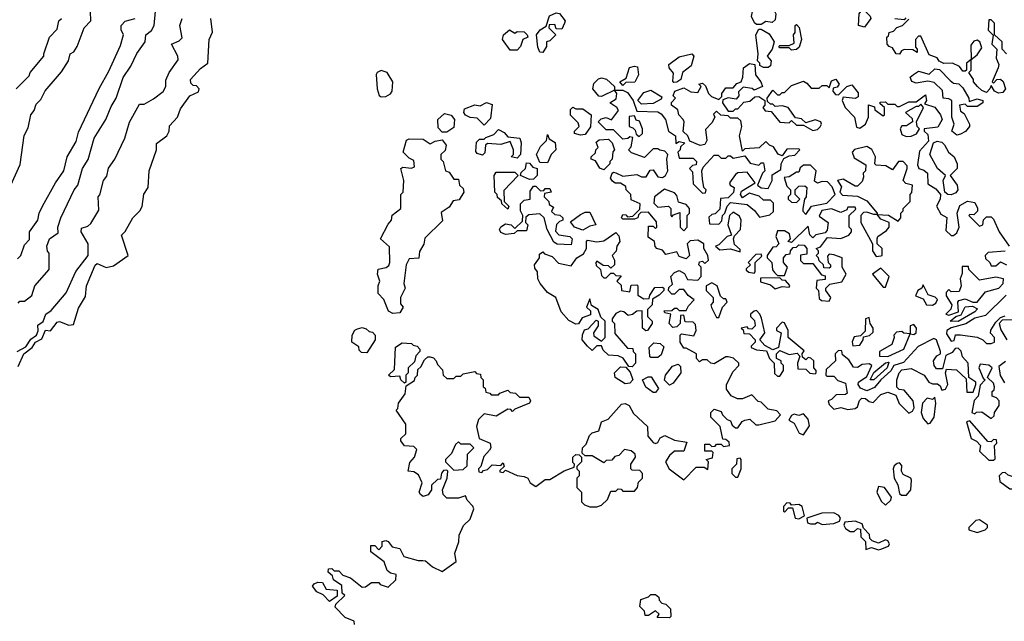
# Model space of a CAD drawing. Extents: x 2668140 to 2765664, y 823621 to 955240.
# Tile 256 of 256: x 2698465 to 2702661, y 891675 to 894240. Entities that reach past the tile are written whole.
import ezdxf

# ---------------------------------------------------------------- set-up
doc = ezdxf.new("R2010")
doc.units = 0

msp = doc.modelspace()

# ---------------------------------------------------------------- linework, layer by layer
at = {"layer": '0CON02XD'}
for points in [[(2702065, 894207.5), (2702040, 894215), (2702042.5, 894265), (2702050, 894275), (2702040, 894285), (2702038.3, 894311.7), (2702055, 894322.5), (2702081.7, 894321.7), (2702087.5, 894315), (2702070, 894285), (2702070, 894275), (2702090, 894255), (2702092.5, 894245), (2702065, 894207.5)], [(2698427.5, 893535), (2698467, 893623), (2698483.6, 893746.4), (2698501.7, 893778.3), (2698512.5, 893835), (2698527, 893853), (2698535, 893880), (2698555, 893900), (2698573.6, 893936.4), (2698643, 894017), (2698672.5, 894065), (2698680, 894095), (2698696.4, 894103.6), (2698710, 894125), (2698740, 894205), (2698767.5, 894235), (2698766.7, 894275)], [(2698458.3, 893031.7), (2698465, 893040), (2698485, 893040), (2698516.4, 893063.6), (2698530, 893105), (2698590, 893175), (2698590, 893245), (2698583, 893253), (2698580, 893275), (2698592.5, 893305), (2698628.3, 893331.7), (2698627.5, 893355), (2698640, 893395), (2698697.5, 893515), (2698712.5, 893535), (2698732.5, 893605), (2698756.4, 893643.6), (2698782.5, 893735), (2698832.5, 893815), (2698855, 893870), (2698876.7, 893905), (2698906.4, 893993.6), (2698938.3, 894041.7), (2698963.9, 894096.1), (2699000, 894145), (2699002.5, 894175), (2699026.4, 894193.6), (2699037.5, 894215), (2699043.6, 894276.4)], [(2700695, 894100), (2700681.7, 894101.7), (2700673, 894123), (2700667.5, 894175), (2700683.6, 894196.4), (2700708.3, 894211.7), (2700723.6, 894256.4), (2700750.7, 894269.3), (2700765, 894266.7), (2700790, 894235), (2700787.5, 894225), (2700775, 894200), (2700751.7, 894201.7), (2700745, 894220), (2700721.7, 894218.3), (2700720, 894205), (2700750, 894175), (2700725, 894150), (2700710, 894145), (2700710, 894125), (2700695, 894100)], [(2701625, 894220), (2701605, 894220), (2701597, 894227), (2701583.6, 894253.6), (2701587.5, 894275), (2701616.2, 894293.8), (2701655, 894296.7), (2701675, 894290), (2701687.5, 894265), (2701685, 894240), (2701671.7, 894228.3), (2701645, 894232.5), (2701625, 894220)], [(2698450, 893945), (2698505, 894000), (2698510, 894015), (2698567.5, 894085), (2698567.5, 894095), (2698592.5, 894165), (2698625, 894200), (2698632.5, 894235), (2698642.5, 894245)], [(2698454.4, 892825.6), (2698490.8, 892845), (2698512.4, 892877.6), (2698536, 892895), (2698543.6, 892913.6), (2698542.5, 892937.5), (2698565, 892953.8), (2698575.7, 892984.3), (2698599.3, 893000.7), (2698662.5, 893075), (2698703.9, 893166.1), (2698756.7, 893235), (2698756.2, 893285), (2698727.5, 893335), (2698728.3, 893351.7), (2698755, 893360), (2698768.3, 893371.7), (2698801.7, 893428.3), (2698800, 893485), (2698807, 893493), (2698822.5, 893555), (2698837, 893573), (2698843, 893607), (2698870, 893645), (2698912.5, 893735), (2698932.5, 893802.5), (2698975, 893880), (2698995, 893880), (2699035, 893902.5), (2699076.4, 893933.6), (2699087.5, 893955), (2699088.3, 893981.7), (2699102.5, 894015), (2699140.7, 894069.3), (2699138.8, 894085), (2699112.5, 894135), (2699145, 894150), (2699157, 894163), (2699147.5, 894215), (2699157.5, 894245)], [(2698455, 893220), (2698470, 893235), (2698485, 893280), (2698507, 893303), (2698507.5, 893335), (2698542.5, 893385), (2698547.5, 893415), (2698562.5, 893445), (2698617.5, 893545), (2698652.5, 893595), (2698667.5, 893655), (2698705, 893720), (2698715, 893760), (2698803.9, 893946.1), (2698845, 894020), (2698895, 894130), (2698907.5, 894175), (2698897.1, 894197.1), (2698897.1, 894215), (2698915, 894233.1), (2698956.7, 894245)], [(2698458.6, 892761.4), (2698482.5, 892815), (2698517.8, 892842.2), (2698532, 892865), (2698560, 892880), (2698575, 892916.2), (2698596.1, 892913.9), (2698625, 892950), (2698635, 892953.3), (2698675, 892937.5), (2698695, 892940), (2698715, 893010), (2698745, 893060), (2698750, 893105), (2698787, 893193), (2698795, 893200), (2698833.8, 893183.8), (2698865, 893191.2), (2698926.7, 893235), (2698898.3, 893321.7), (2698915, 893337.5), (2698946.7, 893395), (2698977.5, 893425), (2698986.4, 893443.6), (2698993.6, 893496.4), (2699012.5, 893525), (2699017.5, 893595), (2699047.5, 893685), (2699048.3, 893711.7), (2699092.5, 893745), (2699102.5, 893765), (2699103, 893787), (2699137.5, 893825), (2699150.7, 893859.3), (2699190, 893915), (2699227, 893933), (2699230, 893945), (2699218.3, 893958.3), (2699205, 893960), (2699195, 893970), (2699192.5, 893985), (2699235, 894032.5), (2699266.7, 894055), (2699272.5, 894155), (2699287, 894187), (2699280, 894245)], [(2702670, 894095), (2702652.5, 894115), (2702652.5, 894145), (2702620, 894175), (2702620, 894225), (2702605, 894240), (2702595, 894240), (2702592.9, 894195), (2702613.3, 894173.3), (2702608, 894135), (2702628.8, 894115), (2702626.4, 894076.4), (2702638.3, 894048.3), (2702635.7, 894034.3), (2702610, 893975), (2702615, 893970), (2702630, 893985), (2702645, 893986.7), (2702655.9, 893975.9), (2702666.7, 893945), (2702655, 893930), (2702637, 893927), (2702620, 893935), (2702605, 893960), (2702600, 893945), (2702585, 893930), (2702565, 893937.5), (2702547.5, 893955), (2702530, 893975), (2702530, 893985), (2702510, 894015), (2702520, 894025), (2702520, 894070), (2702545, 894090), (2702565, 894120), (2702556.7, 894145), (2702545, 894152.5), (2702531.7, 894148.3), (2702518.3, 894131.7), (2702520, 894070), (2702500, 894055), (2702500, 894025), (2702495, 894020), (2702485, 894020), (2702470, 894040), (2702440, 894055), (2702403, 894053), (2702383.3, 894063.3), (2702375, 894077.5), (2702340.7, 894090.7), (2702305, 894170), (2702295, 894170), (2702283.3, 894155), (2702282.5, 894122.5), (2702290, 894115), (2702290, 894100), (2702271.7, 894111.7), (2702235, 894112.5), (2702223.3, 894106.7), (2702215, 894092.5), (2702200, 894095), (2702185, 894120), (2702170, 894125), (2702162.5, 894135), (2702160, 894165), (2702168.3, 894171.7), (2702170, 894185), (2702188.3, 894191.7), (2702203, 894207), (2702227.5, 894215), (2702255, 894242.5)], [(2702241.7, 894248.3), (2702235, 894240), (2702195, 894243.3)], [(2700585, 894110), (2700555, 894110), (2700522.5, 894155), (2700527.5, 894175), (2700553, 894197), (2700575, 894182.5), (2700585, 894190), (2700615, 894187.5), (2700627.5, 894175), (2700630, 894165), (2700610, 894155), (2700598.8, 894125), (2700585, 894110)], [(2701655, 894036.7), (2701635, 894036.7), (2701620, 894045), (2701620, 894055), (2701610, 894065), (2701612.5, 894095), (2701602.5, 894175), (2701615, 894200), (2701625, 894200), (2701659.3, 894179.3), (2701680, 894145), (2701672.5, 894115), (2701650, 894085), (2701667.5, 894065), (2701665, 894043.3), (2701655, 894036.7)], [(2701755, 894110), (2701745, 894120), (2701705, 894120), (2701700, 894125), (2701705, 894130), (2701745, 894130), (2701765, 894140), (2701762.5, 894175), (2701770, 894185), (2701770, 894215), (2701775, 894220), (2701787, 894207), (2701797.5, 894155), (2701787, 894123), (2701775, 894112.5), (2701755, 894110)], [(2701252.5, 893972.5), (2701248.3, 893978.3), (2701251.7, 894011.7), (2701233.3, 894035), (2701231.7, 894048.3), (2701275, 894081.2), (2701330, 894095), (2701337.5, 894085), (2701327, 894043), (2701290, 894015), (2701282.5, 893985), (2701265, 893973.3), (2701252.5, 893972.5)], [(2700467.5, 892405), (2700443, 892377), (2700430, 892335), (2700420, 892325), (2700421.7, 892311.7), (2700435, 892310), (2700441.7, 892318.3), (2700458.3, 892321.7), (2700478.3, 892341.7), (2700515, 892340), (2700525, 892350), (2700530, 892335), (2700511.7, 892318.3), (2700511.7, 892311.7), (2700525, 892310), (2700535, 892320), (2700585, 892296.7), (2700615, 892292.5), (2700630, 892285), (2700640, 892265), (2700665, 892250), (2700705, 892280), (2700725, 892280), (2700785, 892316.7), (2700827.5, 892332.5), (2700830, 892345), (2700822, 892352), (2700822, 892375), (2700835, 892386), (2700850, 892385), (2700860, 892375), (2700860, 892355), (2700840, 892335), (2700840, 892325), (2700850, 892315), (2700850, 892295), (2700840, 892285), (2700840, 892245), (2700860, 892225), (2700860, 892185), (2700871.7, 892171.7), (2700895, 892162.5), (2700925, 892162.5), (2700945, 892170), (2700970, 892195), (2700985, 892230), (2701005, 892230), (2701015, 892240), (2701028.3, 892238.3), (2701035, 892230), (2701085, 892230), (2701097.5, 892245), (2701101.7, 892268.3), (2701120, 892285), (2701120, 892305), (2701108.3, 892318.3), (2701075, 892320), (2701070, 892325), (2701070, 892345), (2701090, 892375), (2701088.3, 892388.3), (2701071.7, 892401.7), (2701043, 892407), (2701018.3, 892381.7), (2701001.7, 892378.3), (2700988.3, 892361.7), (2700965, 892360), (2700955, 892350), (2700905, 892380), (2700875, 892380), (2700862.5, 892392.5), (2700863.8, 892415), (2700879.5, 892430.5), (2700893.2, 892466.8), (2700905, 892478.8), (2700933.3, 892486.7), (2700944.2, 892525.8), (2700973, 892537), (2701029.3, 892600.7), (2701045, 892603.3), (2701062.5, 892595), (2701080.8, 892560.8), (2701140, 892505), (2701142.5, 892465), (2701165, 892437.5), (2701175, 892433.3), (2701185, 892437.5), (2701195, 892456.7), (2701215, 892466.7), (2701255, 892447.5), (2701308.3, 892438.3), (2701295, 892400), (2701255, 892400), (2701235, 892382.5), (2701217.5, 892355), (2701232.5, 892325), (2701295, 892277.5), (2701348.3, 892331.7), (2701381.7, 892331.7), (2701398.3, 892321.7), (2701400, 892355), (2701390, 892365), (2701418.3, 892371.7), (2701420, 892395), (2701415, 892400), (2701385, 892400), (2701385, 892430), (2701405, 892430), (2701415, 892420), (2701428.3, 892421.7), (2701435, 892430), (2701455, 892430), (2701465, 892420), (2701490, 892425), (2701488.3, 892438.3), (2701475, 892450), (2701461.7, 892451.7), (2701450, 892505), (2701410, 892545), (2701410, 892565), (2701425, 892580), (2701455, 892570), (2701460, 892555), (2701480, 892535), (2701495, 892530), (2701501.7, 892511.7), (2701515, 892500), (2701525, 892500), (2701543.6, 892526.4), (2701555, 892532.5), (2701577, 892537), (2701603, 892513), (2701615, 892512.5), (2701685, 892530), (2701707.5, 892555), (2701691.7, 892571.7), (2701655, 892580), (2701625, 892610), (2701611.7, 892611.7), (2701585, 892640), (2701545, 892623.3), (2701523.6, 892623.6), (2701496.7, 892636.7), (2701477.5, 892665), (2701477.5, 892685), (2701505, 892740), (2701530, 892765), (2701530, 892775), (2701507, 892797), (2701485, 892802.5), (2701475, 892802.5), (2701425, 892772.5), (2701410, 892775), (2701395, 892790), (2701375, 892790), (2701361.7, 892781.7), (2701350, 892795), (2701350, 892815), (2701305, 892840), (2701295, 892840), (2701280, 892865), (2701280, 892895), (2701285, 892900), (2701338.3, 892891.7), (2701347.5, 892915), (2701345, 892940), (2701335, 892950), (2701301.7, 892951.7), (2701295, 892980), (2701281.7, 892978.3), (2701280, 892945), (2701265, 892930), (2701248.3, 892928.3), (2701232.5, 892945), (2701240, 892985), (2701215, 892990), (2701211.7, 892998.3), (2701245, 893000), (2701255, 893010), (2701265, 893010), (2701275, 893000), (2701305, 893000), (2701315, 893020), (2701340, 893045), (2701313.6, 893063.6), (2701295, 893090), (2701275, 893090), (2701255, 893070), (2701245, 893070), (2701230, 893085), (2701231.7, 893098.3), (2701247.5, 893112.5), (2701240, 893145), (2701255, 893162.5), (2701275, 893170), (2701298.3, 893158.3), (2701311.7, 893131.7), (2701355, 893130), (2701370, 893145), (2701370, 893185), (2701360, 893195), (2701361.7, 893208.3), (2701375, 893210), (2701385, 893200), (2701400, 893215), (2701397.5, 893235), (2701380, 893265), (2701380, 893285), (2701355, 893300), (2701323, 893297), (2701310, 893285), (2701320, 893235), (2701305, 893220), (2701275, 893230), (2701265, 893250), (2701218.3, 893238.3), (2701205, 893257.5), (2701180, 893265), (2701173, 893273), (2701170, 893295), (2701143, 893313), (2701145, 893360), (2701165, 893360), (2701175, 893350), (2701180, 893355), (2701178.3, 893378.3), (2701145, 893420), (2701111.7, 893418.3), (2701101.7, 893408.3), (2701100, 893395), (2701085, 893390), (2701035, 893390), (2701030, 893395), (2701035, 893410), (2701048.3, 893408.3), (2701055, 893400), (2701078.3, 893401.7), (2701108.3, 893431.7), (2701110, 893455), (2701071.7, 893471.7), (2701070, 893495), (2701050, 893515), (2701048.3, 893528.3), (2701025, 893542.5), (2701003, 893543), (2700991.7, 893551.7), (2700982.5, 893565), (2700990, 893585), (2700995, 893590), (2701005, 893587.5), (2701035, 893572.5), (2701095, 893580), (2701115, 893570), (2701135, 893570), (2701151.7, 893598.3), (2701165, 893600), (2701185, 893570), (2701205, 893567.5), (2701217.5, 893575), (2701226.7, 893595), (2701222.5, 893645), (2701227.5, 893665), (2701215, 893680), (2701193, 893683), (2701185, 893690), (2701165, 893690), (2701127.5, 893652.5), (2701073, 893673), (2701060, 893685), (2701071.7, 893698.3), (2701078.3, 893738.3), (2701065, 893740), (2701057, 893733), (2701035, 893730), (2700995, 893770), (2700965, 893770), (2700930, 893805), (2700943, 893817), (2700965, 893822.5), (2700987.5, 893812.5), (2701017, 893853), (2701010, 893865), (2700980, 893885), (2701007, 893903), (2701010, 893925), (2701000, 893940), (2701035, 893940), (2701055, 893930), (2701080, 893895), (2701095, 893850), (2701185, 893847.5), (2701199.3, 893839.3), (2701217.5, 893815), (2701230, 893765), (2701260, 893745), (2701261.7, 893711.7), (2701275, 893720), (2701300, 893715), (2701281.7, 893698.3), (2701280, 893685), (2701270, 893675), (2701275, 893650), (2701335, 893650), (2701350, 893635), (2701348.3, 893621.7), (2701331.7, 893618.3), (2701320, 893605), (2701331.7, 893591.7), (2701335, 893540), (2701375, 893500), (2701388.3, 893501.7), (2701390, 893515), (2701380, 893525), (2701375, 893560), (2701372.5, 893595), (2701378.3, 893611.7), (2701425, 893662.5), (2701441.7, 893661.7), (2701455, 893650), (2701475, 893650), (2701485, 893660), (2701495, 893660), (2701505, 893650), (2701555, 893660), (2701578.3, 893628.3), (2701615, 893620), (2701625, 893630), (2701635, 893630), (2701640, 893595), (2701630, 893585), (2701610, 893535), (2701625, 893522.5), (2701655, 893520), (2701672.5, 893555), (2701671.7, 893578.3), (2701708.3, 893601.7), (2701710, 893625), (2701721.7, 893648.3), (2701745, 893660), (2701768.3, 893661.7), (2701790, 893685), (2701785, 893690), (2701735, 893687.5), (2701715, 893660), (2701697, 893667), (2701678.3, 893698.3), (2701660, 893705), (2701645, 893720), (2701617, 893693), (2701555, 893690), (2701545, 893680), (2701532.5, 893745), (2701542.5, 893785), (2701538.3, 893808.3), (2701525, 893820), (2701495, 893820), (2701485, 893830), (2701453, 893833), (2701435, 893850), (2701422.5, 893837.5), (2701427.5, 893825), (2701415, 893800), (2701388.3, 893771.7), (2701393.3, 893725), (2701385, 893707.5), (2701365, 893703.3), (2701321.7, 893721.7), (2701312.5, 893745), (2701293, 893763), (2701296.7, 893805), (2701292.5, 893815), (2701273.9, 893833.9), (2701270, 893855), (2701242.5, 893875), (2701243, 893887), (2701260, 893905), (2701250, 893915), (2701257.5, 893935), (2701295, 893950), (2701325, 893932.5), (2701355, 893930), (2701370, 893955), (2701360, 893965), (2701375, 893970), (2701388.3, 893958.3), (2701400, 893925), (2701413, 893913), (2701445, 893900), (2701457.5, 893912.5), (2701457.5, 893925), (2701475, 893950), (2701505, 893950), (2701521.7, 893968.3), (2701540, 893975), (2701547.5, 893995), (2701550, 894035), (2701575, 894053.3), (2701598.3, 894048.3), (2701601.2, 894005), (2701623.3, 893975), (2701630, 893955), (2701595, 893940), (2701587, 893947), (2701548.3, 893951.7), (2701528.3, 893931.7)], [(2700005, 893911.2), (2700025, 893912), (2700045, 893923.3), (2700052, 893935), (2700055.8, 893975), (2700031.2, 894015), (2700005, 894024), (2699988.8, 894015), (2699984.4, 894005.6), (2699989.1, 893945), (2699997.3, 893917.3), (2700005, 893911.2)], [(2701035, 893960), (2701022.5, 893975), (2701050, 893990), (2701063.3, 894036.7), (2701085, 894042.5), (2701098.3, 894038.3), (2701102.5, 894005), (2701086.7, 893973.3), (2701048.3, 893971.7), (2701035, 893960)], [(2702458.3, 893748.3), (2702437.5, 893765), (2702447.5, 893795), (2702437.5, 893825), (2702437.5, 893895), (2702425, 893902.5), (2702400, 893905), (2702398.3, 893938.3), (2702361.7, 893971.7), (2702335, 893977.5), (2702285, 893970), (2702267, 893977), (2702260, 893995), (2702273.6, 894006.4), (2702295, 894020), (2702341.7, 894008.3), (2702365, 894030), (2702385, 894027.5), (2702430.7, 893980.7), (2702445, 893970), (2702467, 893967), (2702485, 893950), (2702510, 893905), (2702511.7, 893891.7), (2702545, 893902.5), (2702570, 893895), (2702570, 893885), (2702545, 893870), (2702505, 893870), (2702495, 893880), (2702470, 893875), (2702475, 893850), (2702490, 893840), (2702512.5, 893795), (2702512.5, 893785), (2702496.4, 893763.6), (2702475, 893752.5), (2702458.3, 893748.3)], [(2700945, 893912.5), (2700933.3, 893913.3), (2700907.5, 893945), (2700911.7, 893968.3), (2700931.7, 893988.3), (2700945, 893992.5), (2700966.1, 893986.1), (2701000, 893955), (2701000, 893940), (2700945, 893912.5)], [(2701528.3, 893931.7), (2701530, 893915), (2701518.3, 893901.7), (2701485, 893907.5), (2701461.7, 893898.3), (2701460, 893885), (2701485, 893850), (2701505, 893850), (2701515, 893860), (2701525, 893860), (2701551.7, 893888.3), (2701577, 893893), (2701598.3, 893911.7), (2701615, 893912.5), (2701640, 893895), (2701640, 893875), (2701632.5, 893865), (2701641.7, 893851.7), (2701668.3, 893848.3), (2701705, 893802.5), (2701745, 893800), (2701755, 893810), (2701775, 893790), (2701805, 893790), (2701845, 893767.5), (2701865, 893772.5), (2701876.4, 893783.6), (2701882.5, 893795), (2701880, 893805), (2701855, 893812.5), (2701815, 893800), (2701797, 893817), (2701771.7, 893821.7), (2701740, 893865), (2701715, 893872.5), (2701685, 893870), (2701675, 893880), (2701665, 893880), (2701651.7, 893891.7), (2701650, 893905), (2701675, 893940), (2701695, 893920), (2701705, 893920), (2701715, 893930), (2701725, 893930), (2701755, 893960), (2701805, 893977.5), (2701820, 893970), (2701838.3, 893948.3), (2701871.7, 893948.3), (2701885, 893960), (2701905, 893960), (2701915, 893950), (2701925, 893980), (2701943, 893987), (2701957.5, 893965), (2701948.3, 893951.7), (2701931.7, 893948.3), (2701930, 893935), (2701941.7, 893921.7), (2701955, 893920), (2701990, 893955), (2702011.7, 893961.7), (2702038.3, 893928.3), (2702038.3, 893911.7), (2702025, 893903.3), (2701975, 893910), (2701970, 893895), (2701982.5, 893865), (2702022.5, 893825), (2702031.7, 893781.7), (2702045, 893777.5), (2702070, 893795), (2702082.5, 893825), (2702083, 893877), (2702108.3, 893868.3), (2702110, 893855), (2702145, 893830), (2702150, 893835), (2702150, 893865), (2702131.7, 893881.7), (2702131.7, 893888.3), (2702155, 893890), (2702165, 893880), (2702195, 893880), (2702205, 893870), (2702215, 893870), (2702255, 893890), (2702285, 893890), (2702325, 893920), (2702330, 893895), (2702321.7, 893881.7), (2702365, 893867.5), (2702390, 893835), (2702396.7, 893815), (2702378.3, 893781.7), (2702320, 893775), (2702320, 893765), (2702335, 893750), (2702338.3, 893721.7), (2702300.5, 893679.5), (2702290.7, 893620.7), (2702297.5, 893605), (2702318.3, 893598.3), (2702333.3, 893585), (2702335, 893540), (2702369.3, 893519.3), (2702390, 893495), (2702387.5, 893475), (2702372.5, 893445), (2702390.7, 893410.7), (2702417, 893397), (2702411.7, 893341.7), (2702435, 893320), (2702445, 893320), (2702459.3, 893330.7), (2702468.8, 893355), (2702460, 893415), (2702471.7, 893448.3), (2702505, 893466.7), (2702535, 893460), (2702547, 893437), (2702547, 893423), (2702531.7, 893408.3), (2702515, 893410), (2702510, 893405), (2702555, 893360), (2702570, 893365), (2702573, 893387), (2702585, 893400), (2702605, 893400), (2702615, 893390), (2702640, 893335), (2702682.5, 893275)], [(2701115, 893880), (2701100, 893895), (2701125, 893930), (2701155, 893940), (2701201.7, 893911.7), (2701199.3, 893900.7), (2701165, 893882.5), (2701115, 893880)], [(2700445, 893790), (2700415, 893820), (2700385, 893822.5), (2700365, 893832.5), (2700357.5, 893845), (2700360.7, 893859.3), (2700405, 893877.5), (2700427, 893873), (2700455, 893887.5), (2700478.3, 893878.3), (2700471.7, 893818.3), (2700445, 893790)], [(2700855, 893747.5), (2700830, 893755), (2700830, 893765), (2700850, 893785), (2700845, 893800), (2700813, 893833), (2700813, 893857), (2700823, 893867), (2700835, 893860), (2700865, 893860), (2700900, 893835), (2700897, 893783), (2700875, 893750), (2700855, 893747.5)], [(2702242.5, 893742.5), (2702265, 893743.3), (2702286.4, 893753.6), (2702300, 893775), (2702290, 893785), (2702287.5, 893805), (2702317.5, 893865), (2702305, 893880), (2702295, 893870), (2702285, 893870), (2702240, 893845), (2702268.3, 893818.3), (2702270, 893805), (2702245, 893787.5), (2702225, 893787.5), (2702217.5, 893775), (2702225, 893750), (2702242.5, 893742.5)], [(2700285, 893760), (2700265, 893760), (2700248.3, 893778.3), (2700247.5, 893815), (2700275, 893840), (2700303.6, 893833.6), (2700317.5, 893815), (2700315, 893780), (2700285, 893760)], [(2701105, 893742.5), (2701120, 893755), (2701120, 893775), (2701107, 893807), (2701091.7, 893811.7), (2701085, 893830), (2701063, 893827), (2701062.5, 893785), (2701078.3, 893778.3), (2701088.3, 893768.3), (2701091.7, 893751.7), (2701105, 893742.5)], [(2700585, 893650), (2700560, 893655), (2700570, 893665), (2700570, 893685), (2700555, 893720), (2700515, 893707.5), (2700458.3, 893711.7), (2700450, 893705), (2700447, 893673), (2700437.5, 893662.5), (2700415, 893670), (2700408.3, 893678.3), (2700412.5, 893717.5), (2700425, 893730), (2700445, 893730), (2700451.7, 893738.3), (2700485, 893750), (2700505, 893772.5), (2700529.3, 893759.3), (2700545, 893740), (2700596.7, 893735), (2700602.5, 893715), (2700600, 893665), (2700585, 893650)], [(2700055, 892987.5), (2700037, 892997), (2700017.5, 893047.5), (2699993, 893073), (2699992.5, 893105), (2700000, 893125), (2699990, 893155), (2699993, 893177), (2700027, 893183), (2700038.3, 893191.7), (2700042.5, 893205), (2700041.7, 893271.7), (2700003.3, 893305), (2700035, 893367.5), (2700050, 893385), (2700053, 893407), (2700090, 893435), (2700090, 893495), (2700100, 893505), (2700102.5, 893555), (2700090, 893605), (2700098.3, 893611.7), (2700135, 893607.5), (2700147, 893613), (2700145, 893640), (2700125, 893650), (2700100, 893675), (2700113, 893727), (2700125, 893732.5), (2700185, 893730), (2700215, 893710), (2700235, 893722.5), (2700265, 893727.5), (2700282.5, 893705), (2700278.3, 893681.7), (2700260, 893665), (2700260, 893645), (2700270, 893635), (2700280, 893595), (2700295, 893590), (2700315, 893560), (2700335, 893560), (2700340, 893535), (2700355, 893520), (2700357.5, 893505), (2700338.3, 893471.7), (2700311.7, 893468.3), (2700295, 893440), (2700261.7, 893418.3), (2700267, 893383), (2700191.7, 893308.3), (2700187, 893283), (2700168.3, 893251.7), (2700166.4, 893223.6), (2700125, 893220), (2700112.5, 893195), (2700102.5, 893115), (2700107.5, 893095), (2700087.5, 893055), (2700088.3, 893028.3), (2700100, 893015), (2700085, 892990), (2700055, 892987.5)], [(2700715, 893630), (2700681.7, 893631.7), (2700667.5, 893665), (2700685, 893700), (2700710, 893725), (2700715, 893750), (2700721.7, 893731.7), (2700747, 893717), (2700750, 893685), (2700730, 893665), (2700715, 893630)], [(2700955, 893600), (2700937, 893607), (2700918.3, 893638.3), (2700900, 893645), (2700900, 893655), (2700918.3, 893671.7), (2700920, 893685), (2700930, 893695), (2700921.7, 893718.3), (2700935, 893727.5), (2700975, 893730), (2700990, 893715), (2701000, 893685), (2700993, 893677), (2700990, 893645), (2700980, 893635), (2700980, 893625), (2700955, 893600)], [(2702435, 893493.3), (2702420, 893495), (2702407.5, 893505), (2702400, 893555), (2702410, 893575), (2702376.2, 893606.2), (2702343.3, 893665), (2702360, 893715), (2702375, 893722.5), (2702395, 893717.5), (2702406.4, 893706.4), (2702423.3, 893675), (2702447.5, 893655), (2702460, 893625), (2702460, 893605), (2702430, 893575), (2702460, 893535), (2702463.3, 893515), (2702455, 893502.5), (2702435, 893493.3)], [(2702115, 893230), (2702135, 893232.5), (2702140, 893235), (2702140, 893265), (2702120, 893285), (2702120, 893305), (2702122.5, 893315), (2702159.3, 893340.7), (2702170, 893355), (2702170, 893375), (2702135, 893390), (2702120, 893410), (2702167, 893407), (2702208.3, 893381.7), (2702220, 893395), (2702220, 893415), (2702230, 893425), (2702230, 893435), (2702260, 893465), (2702260, 893495), (2702267, 893503), (2702270, 893535), (2702241.7, 893541.7), (2702230, 893555), (2702247.5, 893605), (2702247, 893617), (2702230, 893635), (2702210, 893635), (2702185, 893600), (2702157, 893617), (2702115, 893620), (2702110, 893625), (2702112.5, 893655), (2702097, 893687), (2702075, 893700), (2702023, 893687), (2702012.5, 893675), (2702020.7, 893650.7), (2702071.7, 893621.7), (2702070, 893595), (2702060, 893585), (2702061.7, 893568.3), (2702055, 893550), (2702035, 893530), (2702025, 893530), (2701975, 893560), (2701950, 893555), (2701967, 893527), (2701960, 893505), (2701971.7, 893491.7), (2702035, 893487.5), (2702075, 893467.5), (2702120, 893415), (2702120, 893410), (2702105, 893410), (2702075, 893420), (2702061.7, 893418.3), (2702050, 893405), (2702050, 893375), (2702100, 893285), (2702100, 893255), (2702115, 893230)], [(2700638.3, 893558.3), (2700600, 893575), (2700601.7, 893588.3), (2700620, 893605), (2700625, 893630), (2700638.3, 893628.3), (2700651.7, 893611.7), (2700670, 893605), (2700670, 893575), (2700655, 893560), (2700638.3, 893558.3)], [(2701815, 893410), (2701840, 893445), (2701905, 893457.5), (2701940, 893495), (2701927, 893527), (2701908.3, 893548.3), (2701885, 893550), (2701865, 893542.5), (2701851.7, 893551.7), (2701860, 893595), (2701835, 893620), (2701805, 893620), (2701791.7, 893608.3), (2701785, 893590), (2701775, 893590), (2701745, 893570), (2701722.5, 893567.5), (2701735, 893530), (2701750, 893515), (2701750, 893495), (2701740, 893485), (2701740, 893475), (2701755, 893462.5), (2701775, 893460), (2701790, 893475), (2701770, 893495), (2701770, 893515), (2701785, 893530), (2701811.7, 893531.7), (2701820, 893525), (2701817.5, 893485), (2701810, 893475), (2701802.5, 893435), (2701803, 893423), (2701815, 893410)], [(2700545, 893432.5), (2700520, 893455), (2700518.3, 893468.3), (2700501.7, 893481.7), (2700500, 893495), (2700490, 893505), (2700487.5, 893575), (2700495, 893590), (2700575, 893590), (2700590, 893575), (2700528.3, 893511.7), (2700530, 893465), (2700550, 893445), (2700545, 893432.5)], [(2701445, 893367.5), (2701457, 893383), (2701460, 893405), (2701470, 893415), (2701480, 893445), (2701495, 893460), (2701565, 893452.5), (2701596.4, 893426.4), (2701618.3, 893398.3), (2701661.7, 893408.3), (2701678.3, 893421.7), (2701677.5, 893457.5), (2701665, 893470), (2701635, 893470), (2701617, 893487), (2701575, 893500), (2701545, 893480), (2701537.5, 893495), (2701541.7, 893508.3), (2701600, 893545), (2701565, 893590), (2701525, 893587.5), (2701515, 893580), (2701490, 893545), (2701492.5, 893535), (2701510, 893525), (2701507, 893503), (2701485, 893480), (2701451.7, 893478.3), (2701448.3, 893431.7), (2701428.3, 893411.7), (2701415, 893410), (2701401.7, 893398.3), (2701405, 893370), (2701445, 893367.5)], [(2700815, 893280), (2700755, 893282.5), (2700741.7, 893291.7), (2700712.5, 893345), (2700700, 893395), (2700681.7, 893411.7), (2700635, 893407.5), (2700621.7, 893398.3), (2700620, 893375), (2700630, 893365), (2700625, 893340), (2700585, 893340), (2700571.7, 893328.3), (2700535, 893323.8), (2700515, 893332.5), (2700510, 893345), (2700515, 893356.7), (2700535, 893370), (2700560, 893365), (2700575, 893350), (2700608.3, 893381.7), (2700610, 893405), (2700600, 893425), (2700600, 893455), (2700615, 893470), (2700640, 893475), (2700640.7, 893509.3), (2700655, 893530), (2700665, 893530), (2700685, 893510), (2700698.3, 893511.7), (2700705, 893520), (2700725, 893520), (2700730, 893505), (2700701.7, 893498.3), (2700700, 893485), (2700720, 893465), (2700721.7, 893451.7), (2700740, 893440), (2700731.7, 893421.7), (2700745, 893410), (2700767, 893407), (2700780, 893395), (2700780, 893385), (2700765, 893380), (2700753, 893367), (2700748.3, 893338.3), (2700763, 893323), (2700810, 893315), (2700820, 893305), (2700815, 893280)], [(2701295, 893340), (2701310, 893355), (2701310, 893405), (2701320, 893415), (2701320, 893435), (2701305, 893452.5), (2701272.5, 893462.5), (2701265, 893490), (2701255, 893502.5), (2701213, 893517), (2701170, 893485), (2701168.3, 893458.3), (2701185, 893440), (2701230, 893445), (2701240, 893435), (2701240, 893405), (2701245, 893400), (2701251.7, 893408.3), (2701278.3, 893418.3), (2701280, 893355), (2701295, 893340)], [(2701915, 893040), (2701922.5, 893055), (2701900, 893085), (2701900, 893095), (2701918.3, 893111.7), (2701968.3, 893121.7), (2701987.5, 893155), (2701970, 893185), (2701970, 893225), (2701935, 893237.5), (2701915, 893240), (2701908.3, 893231.7), (2701910, 893205), (2701920, 893195), (2701920, 893185), (2701915, 893180), (2701891.7, 893181.7), (2701890, 893195), (2701871.7, 893211.7), (2701870, 893225), (2701860, 893235), (2701870, 893245), (2701870, 893255), (2701860, 893265), (2701878.3, 893271.7), (2701908.3, 893311.7), (2701965, 893307.5), (2701998.3, 893321.7), (2702010, 893335), (2702010, 893345), (2702000, 893355), (2702000, 893405), (2702028.3, 893431.7), (2702025, 893440), (2701995, 893440), (2701990, 893430), (2701965, 893417.5), (2701925, 893433.3), (2701883.3, 893426.7), (2701872.5, 893402.5), (2701910, 893375), (2701907, 893343), (2701898.3, 893331.7), (2701857.5, 893322.5), (2701845, 893310), (2701833, 893323), (2701825, 893360), (2701755, 893290), (2701740, 893295), (2701750, 893305), (2701746.4, 893326.4), (2701725, 893340), (2701695, 893340), (2701687.5, 893315), (2701700, 893285), (2701688.3, 893271.7), (2701675, 893270), (2701650, 893235), (2701650, 893225), (2701670, 893205), (2701673, 893173), (2701681.7, 893161.7), (2701695, 893150), (2701725, 893150), (2701737.5, 893185), (2701720, 893205), (2701720, 893225), (2701731.7, 893238.3), (2701748.3, 893241.7), (2701750, 893255), (2701761.7, 893268.3), (2701775, 893270), (2701785, 893280), (2701808.3, 893278.3), (2701820, 893265), (2701820, 893240), (2701793.3, 893236.7), (2701793, 893213), (2701805, 893200), (2701845, 893200), (2701881.7, 893151.7), (2701898.3, 893148.3), (2701898.3, 893131.7), (2701861.7, 893128.3), (2701860, 893095), (2701870, 893085), (2701871.7, 893051.7), (2701882.5, 893042.5), (2701915, 893040)], [(2700865, 893343.3), (2700830, 893355), (2700812.5, 893377.5), (2700855, 893410), (2700875, 893420), (2700895, 893420), (2700920, 893365), (2700895, 893360), (2700865, 893343.3)], [(2701535, 893250), (2701535, 893260), (2701511.7, 893281.7), (2701507.5, 893305), (2701511.7, 893318.3), (2701537.5, 893345), (2701540, 893385), (2701533, 893403), (2701505, 893420), (2701490, 893405), (2701482.5, 893365), (2701498.3, 893321.7), (2701480, 893315), (2701445, 893280), (2701430, 893275), (2701448.3, 893258.3), (2701495, 893262.5), (2701535, 893250)], [(2701075, 892760), (2701061.7, 892761.7), (2701037, 892797), (2701015, 892807.5), (2700975, 892810), (2700951.7, 892831.7), (2700945, 892850), (2700925, 892850), (2700905, 892830), (2700885, 892847.5), (2700862.5, 892875), (2700863, 892897), (2700871.7, 892918.3), (2700888.3, 892921.7), (2700921.7, 892958.3), (2700930, 892955), (2700930, 892935), (2700910, 892905), (2700911.7, 892891.7), (2700945, 892870), (2700960, 892885), (2700960, 892955), (2700941.7, 892971.7), (2700930, 893005), (2700901.7, 893021.7), (2700895, 893050), (2700880, 893015), (2700898.3, 892998.3), (2700898.3, 892981.7), (2700861.7, 892968.3), (2700847, 892943), (2700835, 892942.5), (2700805, 892957.5), (2700773.3, 892995), (2700750, 893055), (2700715, 893077.5), (2700682.5, 893115), (2700673.3, 893135), (2700672.5, 893165), (2700660.5, 893180.5), (2700658.8, 893195), (2700680, 893225), (2700680, 893240), (2700695, 893250), (2700701.7, 893241.7), (2700735, 893230), (2700761.7, 893201.7), (2700815, 893190), (2700840, 893225), (2700868.3, 893241.7), (2700880, 893265), (2700880, 893295), (2700885, 893300), (2700925, 893293.3), (2700955, 893297.5), (2701005, 893332.5), (2701018.8, 893318.8), (2701022.5, 893295), (2701010, 893275), (2701007, 893253), (2700990, 893235), (2701000, 893215), (2701000, 893195), (2700985, 893180), (2700975, 893190), (2700951.7, 893191.7), (2700925, 893210), (2700920, 893205), (2700921.7, 893191.7), (2700940, 893175), (2700945, 893150), (2700955, 893140), (2700965, 893140), (2700985, 893160), (2700995, 893160), (2701005, 893150), (2701028.3, 893148.3), (2701010, 893125), (2701028.3, 893108.3), (2701030, 893085), (2701065, 893080), (2701071.7, 893108.3), (2701095, 893110), (2701100, 893105), (2701100, 893065), (2701125, 893050), (2701148.3, 893051.7), (2701150, 893065), (2701171.7, 893098.3), (2701205, 893100), (2701210, 893095), (2701210, 893085), (2701190, 893065), (2701161.7, 893048.3), (2701160, 893025), (2701140, 893005), (2701140, 892975), (2701160, 892955), (2701160, 892945), (2701140, 892915), (2701133, 892913), (2701120, 892925), (2701118.3, 892998.3), (2701095, 892997.5), (2701076.4, 892983.6), (2701058.3, 892978.3), (2701040, 892995), (2701025, 892997.5), (2701005, 892987.5), (2700990, 892965), (2700990, 892955), (2701000, 892945), (2701001.7, 892901.7), (2701055, 892840), (2701078.3, 892838.3), (2701080, 892825), (2701090, 892815), (2701090, 892775), (2701075, 892760)], [(2701595, 893160), (2701600, 893165), (2701600, 893205), (2701628.3, 893231.7), (2701625, 893240), (2701601.7, 893238.3), (2701570, 893205), (2701580, 893195), (2701561.7, 893178.3), (2701561.7, 893171.7), (2701573, 893163), (2701595, 893160)], [(2702665, 893252.5), (2702593, 893247), (2702580, 893235), (2702581.7, 893221.7), (2702600, 893205), (2702605, 893190), (2702625, 893190), (2702645, 893207.5), (2702670, 893195)], [(2702155, 893100), (2702170, 893145), (2702135, 893180), (2702100, 893155), (2702145, 893100), (2702155, 893100)], [(2702425, 892980), (2702465.5, 892995), (2702462.5, 893035), (2702467.5, 893042.5), (2702495, 893050), (2702527.5, 893035), (2702545, 893036), (2702580.7, 893079.3), (2702638, 893095), (2702656, 893115), (2702657.5, 893135), (2702625, 893142.5), (2702555, 893130), (2702510, 893175), (2702508.3, 893188.3), (2702481.7, 893188.3), (2702481.7, 893158.3), (2702472.5, 893135), (2702477.5, 893105), (2702468.3, 893081.7), (2702435, 893080), (2702425, 893090), (2702413, 893077), (2702413, 893063), (2702437.5, 893025), (2702433.6, 893006.4), (2702412.5, 892985), (2702425, 892980)], [(2701685, 893092.5), (2701715, 893102.5), (2701745, 893100), (2701747, 893107), (2701728.3, 893128.3), (2701715, 893130), (2701705, 893140), (2701621.7, 893138.3), (2701621.7, 893121.7), (2701665, 893110), (2701685, 893092.5)], [(2701445, 892970), (2701460, 893015), (2701480, 893035), (2701475, 893050), (2701465, 893050), (2701451.7, 893061.7), (2701437.5, 893105), (2701415, 893117.5), (2701390, 893105), (2701390, 893085), (2701420, 893055), (2701420, 893035), (2701410, 893025), (2701413, 893013), (2701435, 892970), (2701445, 892970)], [(2702355, 893022.5), (2702369.3, 893030.7), (2702377, 893047), (2702367, 893057), (2702337, 893067), (2702315, 893110), (2702310, 893095), (2702293.3, 893085), (2702283, 893063), (2702315, 893050), (2702330, 893025), (2702355, 893022.5)], [(2702669.4, 893065), (2702581.2, 892978.8), (2702535, 892967.5), (2702496.9, 892943.1), (2702435, 892926.9), (2702416.7, 892915), (2702415, 892900), (2702435, 892870), (2702447.5, 892872.5), (2702453, 892897), (2702475, 892896.7), (2702545, 892886.7), (2702570, 892875), (2702585, 892860), (2702605, 892860), (2702620, 892865), (2702620, 892885), (2702603, 892903), (2702603.6, 892916.4), (2702625, 892950), (2702645, 892970), (2702665, 892977.5)], [(2702465, 892952.7), (2702430, 892955), (2702454.2, 892975), (2702477.8, 892982.2), (2702494, 893016), (2702525, 893017.9), (2702547, 893007), (2702536.2, 892995), (2702465, 892952.7)], [(2701705, 892720), (2701720, 892745), (2701720, 892765), (2701710, 892775), (2701710, 892785), (2701690, 892795), (2701690, 892815), (2701705, 892830), (2701745, 892812.5), (2701778.3, 892818.3), (2701790, 892805), (2701780, 892775), (2701781.7, 892751.7), (2701815, 892750), (2701833, 892733), (2701855, 892730), (2701860, 892735), (2701860, 892745), (2701850, 892755), (2701850, 892785), (2701837, 892797), (2701825, 892800), (2701815, 892790), (2701801.7, 892801.7), (2701800, 892815), (2701808.3, 892828.3), (2701740, 892885), (2701740, 892915), (2701725, 892947.5), (2701715, 892950), (2701690, 892925), (2701690, 892915), (2701710, 892905), (2701698.3, 892841.7), (2701675, 892832.5), (2701640.7, 892850.7), (2701620, 892875), (2701640, 892905), (2701627, 892967), (2701620, 892985), (2701605, 893000), (2701595, 892997.5), (2701580, 892985), (2701580, 892975), (2701597, 892957), (2701600, 892935), (2701585, 892920), (2701571.7, 892921.7), (2701565, 892930), (2701540, 892925), (2701548.3, 892918.3), (2701551.7, 892901.7), (2701575, 892900), (2701600, 892875), (2701600, 892865), (2701581.7, 892848.3), (2701581.7, 892841.7), (2701605, 892832.5), (2701648.3, 892828.3), (2701660, 892795), (2701680, 892775), (2701681.7, 892731.7), (2701695, 892720), (2701705, 892720)], [(2702015, 892850), (2702045, 892852.5), (2702060, 892875), (2702061.7, 892888.3), (2702087, 892893), (2702101.7, 892908.3), (2702102.5, 892925), (2702090, 892945), (2702085, 892970), (2702070, 892965), (2702068.3, 892911.7), (2702048.3, 892891.7), (2702021.7, 892888.3), (2702013, 892867), (2702015, 892850)], [(2699945, 892820), (2699921.7, 892821.7), (2699911.7, 892831.7), (2699910, 892845), (2699880, 892865), (2699882.5, 892895), (2699893.6, 892916.4), (2699905, 892922.5), (2699925, 892927.5), (2699941.7, 892921.7), (2699955, 892910), (2699968.3, 892908.3), (2699980, 892895), (2699980, 892875), (2699945, 892820)], [(2702165, 892803.6), (2702232.9, 892835), (2702260, 892900), (2702275, 892897.5), (2702286, 892905), (2702286.7, 892925), (2702275, 892940), (2702260, 892935), (2702260, 892900), (2702233, 892903), (2702225, 892910), (2702201.7, 892908.3), (2702190, 892895), (2702192.5, 892885), (2702182.5, 892855), (2702130, 892825), (2702130, 892805), (2702165, 892803.6)], [(2702705, 892960), (2702651.7, 892958.3), (2702640, 892945), (2702647, 892917), (2702672.5, 892875)], [(2702255, 892562.5), (2702269.3, 892570.7), (2702277.5, 892585), (2702273.3, 892615), (2702235, 892660), (2702213, 892663), (2702203.3, 892673.3), (2702203.3, 892705), (2702213.3, 892735), (2702225, 892746.7), (2702265, 892752.5), (2702320, 892725), (2702340, 892695), (2702355, 892687.5), (2702377, 892687), (2702388.3, 892678.3), (2702395, 892660), (2702410, 892665), (2702420, 892685), (2702410, 892735), (2702415, 892750), (2702457, 892747), (2702498.3, 892708.3), (2702501.7, 892651.7), (2702528.3, 892651.7), (2702540, 892685), (2702540, 892695), (2702510, 892715), (2702507.5, 892775), (2702483, 892803), (2702477, 892827), (2702465, 892840), (2702451.7, 892838.3), (2702439.3, 892820.7), (2702411.7, 892808.3), (2702398.3, 892751.7), (2702371.7, 892751.7), (2702362.5, 892765), (2702360, 892785), (2702373.6, 892806.4), (2702390, 892815), (2702390, 892825), (2702372.5, 892875), (2702360.7, 892880.7), (2702293.8, 892846.2), (2702231.7, 892778.3), (2702190.8, 892765), (2702177.5, 892742.5), (2702134.4, 892705), (2702108, 892672), (2702075, 892657.5), (2702048.6, 892668.6), (2702038.8, 892685), (2702040, 892695), (2702075, 892718.6), (2702096.2, 892766.2), (2702085, 892772.5), (2702055, 892770), (2702035, 892757.5), (2702018.3, 892758.3), (2701999.3, 892789.3), (2701971.7, 892811.7), (2701968.3, 892828.3), (2701955, 892830), (2701940, 892815), (2701942.5, 892785), (2701901.7, 892748.3), (2701900, 892725), (2701905, 892720), (2701935, 892720), (2701951.7, 892701.7), (2701985, 892690), (2701991.7, 892648.3), (2701985, 892642.5), (2701945, 892640), (2701925, 892620), (2701910, 892615), (2701915, 892600), (2701935, 892580), (2701965, 892586.7), (2701995, 892577.5), (2702025, 892582.5), (2702035, 892590), (2702043.9, 892616.1), (2702053.8, 892626.2), (2702070, 892625), (2702085, 892612.5), (2702101.7, 892608.3), (2702135, 892642.5), (2702165, 892652.5), (2702199.3, 892639.3), (2702213.8, 892603.8), (2702255, 892562.5)], [(2700105, 892690), (2700090, 892705), (2700085, 892720), (2700045, 892717.5), (2700037.5, 892725), (2700061.7, 892748.3), (2700066.1, 892843.9), (2700095, 892862.5), (2700135, 892860), (2700141.7, 892851.7), (2700158.3, 892848.3), (2700170, 892835), (2700170, 892825), (2700153, 892807), (2700148.3, 892781.7), (2700120, 892755), (2700120, 892735), (2700110, 892725), (2700110, 892695), (2700105, 892690)], [(2701185, 892800), (2701155, 892800), (2701150, 892805), (2701148.3, 892841.7), (2701168.3, 892861.7), (2701195, 892860), (2701210, 892845), (2701198.3, 892811.7), (2701185, 892800)], [(2699891.7, 891661.7), (2699890, 891675), (2699851.7, 891691.7), (2699810, 891735), (2699811.7, 891748.3), (2699850, 891785), (2699840, 891795), (2699838.3, 891828.3), (2699801.7, 891851.7), (2699798.3, 891868.3), (2699780, 891885), (2699781.7, 891898.3), (2699795, 891900), (2699805, 891890), (2699825, 891890), (2699841.7, 891871.7), (2699875, 891860), (2699925, 891820), (2699938.3, 891821.7), (2699965, 891840), (2699995, 891840), (2700001.7, 891831.7), (2700035, 891820), (2700068.3, 891851.7), (2700070, 891875), (2700045, 891880), (2700031.7, 891891.7), (2700018.3, 891928.3), (2699961.7, 891971.7), (2699961.7, 891998.3), (2699978.3, 891998.3), (2699995, 891980), (2700010, 891995), (2700010, 892015), (2700025, 892020), (2700035.7, 892015.7), (2700052.5, 891992.5), (2700085.5, 891985.5), (2700101.7, 891951.7), (2700163.6, 891933.6), (2700183.6, 891933.6), (2700195, 891933.3), (2700225, 891907.5), (2700265, 891887.5), (2700325, 891930), (2700320, 891965), (2700336.4, 892013.6), (2700338.3, 892041.7), (2700357, 892083), (2700385, 892110), (2700400, 892155), (2700396.4, 892166.4), (2700371.7, 892191.7), (2700365, 892210), (2700335, 892200), (2700285, 892200), (2700270, 892215), (2700267.5, 892235), (2700287.5, 892285), (2700290, 892315), (2700285, 892320), (2700271.7, 892318.3), (2700263, 892307), (2700258.3, 892281.7), (2700245, 892280), (2700220, 892255), (2700220, 892235), (2700206.4, 892213.6), (2700185, 892207.5), (2700172.5, 892215), (2700167.5, 892225), (2700180, 892265), (2700165, 892300), (2700145, 892312.5), (2700120, 892315), (2700128.3, 892351.7), (2700147.5, 892375), (2700157, 892407), (2700145, 892420), (2700105, 892422.5), (2700090, 892445), (2700090, 892455), (2700110, 892475), (2700110, 892515), (2700070, 892575), (2700077, 892583), (2700080, 892605), (2700107.5, 892645), (2700111.7, 892678.3), (2700148.3, 892701.7), (2700150, 892715), (2700160, 892725), (2700161.7, 892748.3), (2700175, 892760), (2700190.7, 892789.3), (2700205, 892802.5), (2700215, 892802.5), (2700228.3, 892798.3), (2700240, 892785), (2700245, 892770), (2700267, 892747), (2700270, 892725), (2700285, 892710), (2700315, 892710), (2700325, 892720), (2700345, 892720), (2700355, 892730), (2700405, 892740), (2700411.7, 892731.7), (2700428.3, 892728.3), (2700430, 892715), (2700440, 892705), (2700440, 892675), (2700448.3, 892668.3), (2700451.7, 892651.7), (2700468.3, 892648.3), (2700475, 892640), (2700505, 892640), (2700511.7, 892648.3), (2700545, 892660), (2700555, 892650), (2700578.3, 892648.3), (2700595, 892630), (2700635, 892630), (2700642.5, 892615), (2700637.5, 892605), (2700575, 892580), (2700565, 892570), (2700558.3, 892578.3), (2700545, 892580), (2700495, 892550), (2700445, 892560), (2700420, 892535), (2700412.5, 892505), (2700423.8, 892453.8), (2700470, 892435), (2700472.5, 892415), (2700467.5, 892405)], [(2701045, 892687.5), (2701002.5, 892715), (2701000, 892735), (2701025, 892760), (2701048.3, 892758.3), (2701067, 892737), (2701077.5, 892705), (2701065, 892690), (2701045, 892687.5)], [(2701235, 892682.5), (2701213, 892703), (2701217.5, 892725), (2701247, 892763), (2701271.7, 892771.7), (2701281.7, 892761.7), (2701282.5, 892735), (2701249.3, 892690.7), (2701235, 892682.5)], [(2702105, 892704.4), (2702090, 892705), (2702105, 892735.6), (2702155, 892777.1), (2702169.3, 892779.3), (2702162.5, 892755), (2702105, 892704.4)], [(2702605, 892540), (2702618.3, 892551.7), (2702620, 892565), (2702640, 892595), (2702640, 892615), (2702628.3, 892628.3), (2702610, 892635), (2702610, 892655), (2702618.3, 892661.7), (2702620, 892675), (2702615, 892690), (2702590, 892715), (2702610, 892755), (2702595, 892767.5), (2702558.3, 892771.7), (2702552.5, 892755), (2702571.7, 892711.7), (2702580, 892705), (2702558.3, 892681.7), (2702550, 892635), (2702533, 892617), (2702522.5, 892565), (2702535, 892560), (2702543, 892567), (2702565, 892567.5), (2702605, 892540)], [(2702666.7, 892783.3), (2702638.3, 892761.7), (2702643.6, 892723.6), (2702661.7, 892691.7)], [(2701175, 892650), (2701165, 892650), (2701133.6, 892673.6), (2701120, 892705), (2701143, 892717), (2701156.7, 892716.7), (2701187, 892667), (2701175, 892650)], [(2702335, 892517.5), (2702345, 892520), (2702362.5, 892545), (2702370, 892605), (2702365, 892630), (2702355, 892620), (2702333, 892627), (2702312.5, 892605), (2702307.5, 892565), (2702315, 892540), (2702335, 892517.5)], [(2701805, 892470), (2701831.7, 892508.3), (2701825, 892537.5), (2701805, 892560), (2701785, 892552.5), (2701765, 892557.5), (2701755, 892552.5), (2701743, 892533), (2701765, 892520), (2701787, 892477), (2701805, 892470)], [(2702615, 892362.5), (2702621.7, 892368.3), (2702620, 892425), (2702630, 892435), (2702628.3, 892448.3), (2702615, 892450), (2702605, 892440), (2702591.7, 892441.7), (2702515, 892530), (2702500, 892525), (2702520, 892455), (2702543, 892443), (2702560, 892425), (2702555, 892400), (2702595, 892362.5), (2702615, 892362.5)], [(2700315, 892320), (2700355, 892322.5), (2700371.7, 892338.3), (2700373, 892387), (2700400, 892415), (2700385, 892430), (2700345, 892430), (2700335, 892440), (2700321.7, 892428.3), (2700305, 892390), (2700280, 892365), (2700280, 892355), (2700315, 892320)], [(2701525, 892290), (2701540, 892325), (2701540, 892365), (2701535, 892370), (2701521.7, 892368.3), (2701520, 892345), (2701500, 892325), (2701500, 892305), (2701515, 892290), (2701525, 892290)], [(2702245, 892212.5), (2702263.3, 892235), (2702266.4, 892276.4), (2702262.5, 892285), (2702230.7, 892300.7), (2702222.5, 892315), (2702225, 892340), (2702215, 892350), (2702205, 892347.5), (2702191.7, 892338.3), (2702187.5, 892325), (2702192.5, 892285), (2702207, 892257), (2702215, 892220), (2702223, 892213), (2702245, 892212.5)], [(2702715, 892240), (2702720, 892245), (2702721.7, 892278.3), (2702765, 892280), (2702778.3, 892298.3), (2702755, 892320), (2702735, 892320), (2702718.3, 892301.7), (2702695, 892292.5), (2702677.5, 892297.5), (2702665, 892310), (2702651.7, 892308.3), (2702640, 892295), (2702641.7, 892271.7), (2702685, 892240), (2702715, 892240)], [(2702155, 892170), (2702178.3, 892191.7), (2702180, 892205), (2702150, 892245), (2702125, 892250), (2702117.5, 892225), (2702137, 892187), (2702155, 892170)], [(2701785, 892112.5), (2701810, 892125), (2701800, 892165), (2701785, 892172.5), (2701755, 892170), (2701748.3, 892178.3), (2701735, 892180), (2701720, 892165), (2701720, 892145), (2701725, 892140), (2701741.7, 892158.3), (2701758.3, 892158.3), (2701770, 892115), (2701785, 892112.5)], [(2701885, 892087.5), (2701935, 892092.5), (2701958.3, 892101.7), (2701962.5, 892115), (2701956.4, 892126.4), (2701935, 892137.5), (2701883.6, 892136.4), (2701820, 892115), (2701822.5, 892095), (2701835, 892090), (2701855, 892090), (2701865, 892097.5), (2701885, 892087.5)], [(2702125, 891980), (2702135, 891982.5), (2702167.5, 891995), (2702172.5, 892005), (2702165, 892017.5), (2702155, 892022.5), (2702125, 892007.5), (2702097.5, 892017.5), (2702088.3, 892028.3), (2702086.7, 892045), (2702061.7, 892071.7), (2702055, 892090), (2702025, 892102.5), (2701981.7, 892098.3), (2701977.5, 892085), (2701985, 892070), (2702005, 892057.5), (2702021.7, 892058.3), (2702035, 892070), (2702048.3, 892068.3), (2702050, 892035), (2702070, 892015), (2702071.7, 891981.7), (2702095, 891990), (2702125, 891980)], [(2702545, 892054), (2702580, 892065), (2702590, 892075), (2702590, 892085), (2702555, 892107.5), (2702540, 892105), (2702510, 892075), (2702510, 892065), (2702545, 892054)], [(2699785, 891760), (2699758.3, 891788.3), (2699730.7, 891800.7), (2699712.5, 891825), (2699720, 891835), (2699735, 891842.5), (2699755, 891840), (2699771.7, 891811.7), (2699818.3, 891808.3), (2699818.3, 891781.7), (2699785, 891760)], [(2701235, 891690), (2701181.7, 891691.7), (2701190, 891705), (2701175, 891720), (2701145, 891700), (2701130, 891700), (2701128.3, 891718.3), (2701108.3, 891738.3), (2701111.7, 891768.3), (2701145, 891780), (2701155, 891790), (2701175, 891790), (2701188.3, 891778.3), (2701190, 891765), (2701201.7, 891751.7), (2701218.3, 891748.3), (2701238.3, 891728.3), (2701240, 891695), (2701235, 891690)]]:
    msp.add_lwpolyline(points, dxfattribs=at)

doc.saveas('drawing.dxf')
